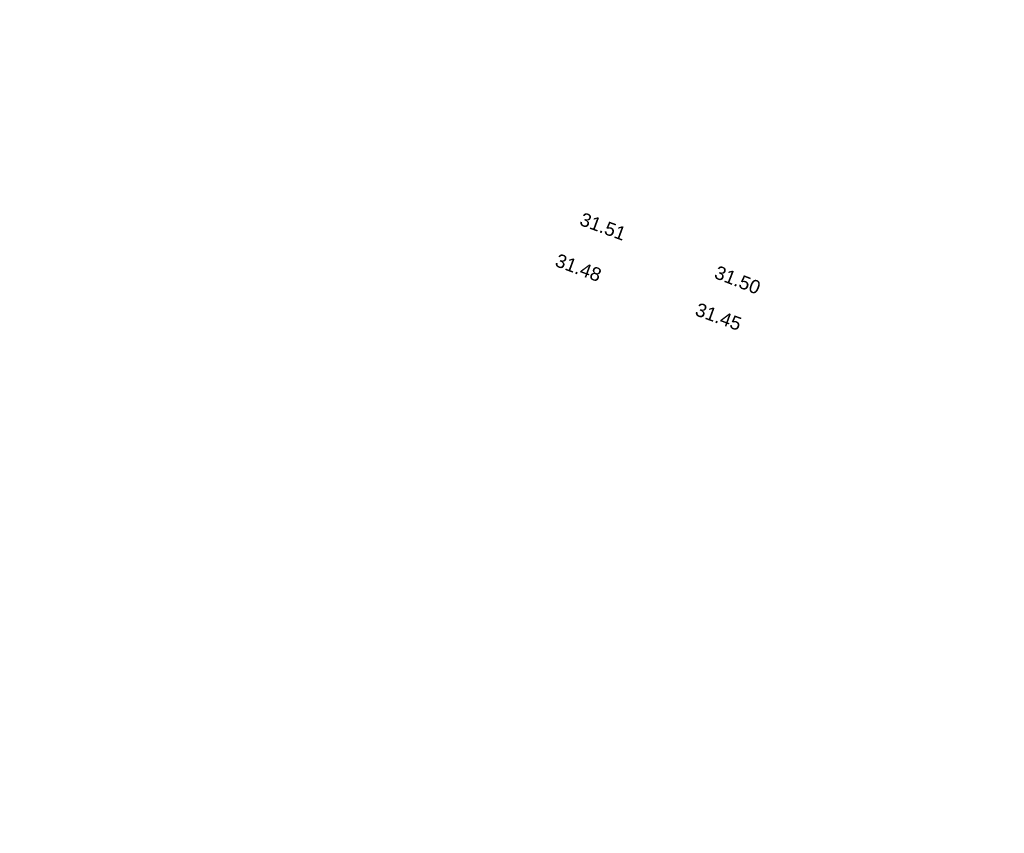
# Model space of a CAD drawing. Header units: metres. Extents: x -5203299 to 2078834, y 245743 to 5816291.
# Tile 12 of 256: x 366321 to 366347, y 5814053 to 5814075. Entities that reach past the tile are written whole.
import ezdxf

# ---------------------------------------------------------------- set-up
doc = ezdxf.new("R2010")
doc.units = ezdxf.units.M
doc.header["$LTSCALE"] = 0.5
doc.layers.add('01_CS-570-Pflanzung_Strauch', color=7, linetype='Continuous', lineweight=9, true_color=0xa3b35b)
doc.layers.add('30 -34 Innenwände- 4 Türen_Fenster', color=7, linetype='Continuous', lineweight=15, true_color=0x9955ff)
doc.layers.add('99.02_Vermesserplan-Höhe SWP', color=7, linetype='Continuous', lineweight=18)
doc.layers.add('Keine', color=7, linetype='Continuous', lineweight=9)
doc.styles.add('Arial', font='arial.ttf')

# ---------------------------------------------------------------- blocks, each defined once
blk = doc.blocks.new('_25-01-10_187 KRA_CS_LP4_Außenanlagenplan (3D)')
at = {"layer": '01_CS-570-Pflanzung_Strauch', "lineweight": 9}
blk.add_open_spline([(366342.188, 5814094.749), (366342.188, 5814094.749), (366342.188, 5814094.748), (366341.18, 5814094.748), (366340.172, 5814094.748), (366337.334, 5814094.748), (366334.497, 5814094.748), (366334.497, 5814094.688), (366334.497, 5814094.628), (366327.722, 5814094.628), (366320.947, 5814094.628), (366332.127, 5814091.798), (366343.306, 5814088.967), (366363.214, 5814083.027), (366383.121, 5814077.087), (366392.075, 5814074.065), (366401.028, 5814071.043), (366401.077, 5814071.066), (366401.197, 5814071.058), (366401.242, 5814071.029), (366401.262, 5814071.103), (366401.436, 5814071.202), (366401.584, 5814071.161), (366401.683, 5814070.988), (366401.663, 5814070.914), (366401.73, 5814070.917), (366401.864, 5814070.82), (366401.883, 5814070.755), (366423.131, 5814063.583), (366444.38, 5814056.411), (366469.328, 5814048.306), (366494.275, 5814040.201), (366511.772, 5814034.486), (366529.269, 5814028.771), (366536.016, 5814026.579), (366542.762, 5814024.387), (366543.909, 5814024.027), (366547.451, 5814023.175), (366552.334, 5814022.693), (366557.237, 5814022.89), (366560.823, 5814023.534), (366561.989, 5814023.827), (366562.097, 5814024.538), (366562.672, 5814026.682), (366564.115, 5814029.365), (366566.145, 5814031.636), (366567.964, 5814032.908), (366568.596, 5814033.252), (366577.053, 5814039.361), (366588.011, 5814047.275), (366588.33, 5814047.652), (366588.437, 5814047.868), (366589.335, 5814049.708), (366590.234, 5814051.548), (366590.547, 5814052.203), (366590.86, 5814052.857), (366591.207, 5814053.602), (366591.554, 5814054.347), (366591.537, 5814054.346), (366591.519, 5814054.346), (366590.777, 5814054.346), (366590.035, 5814054.345), (366584.536, 5814049.284), (366574.442, 5814043.048), (366566.924, 5814041.125), (366561.371, 5814039.705), (366560.141, 5814038.987), (366556.047, 5814034.719), (366552.036, 5814030.538), (366550.863, 5814029.683), (366548.799, 5814029.209), (366546.724, 5814029.633), (366545.53, 5814030.459), (366542.363, 5814033.604), (366539.255, 5814036.689), (366538.584, 5814037.222), (366537.52, 5814037.723), (366536.368, 5814037.96), (366535.511, 5814037.936), (366530.553, 5814037.243), (366523.545, 5814036.262), (366515.289, 5814038.847), (366511.012, 5814042.373), (366509.564, 5814043.126), (366507.933, 5814043.204), (366505.218, 5814042.761), (366501.602, 5814043.299), (366500.192, 5814044.198), (366499.533, 5814044.601), (366498.58, 5814045.185), (366498.048, 5814045.431), (366490.414, 5814047.927), (366482.735, 5814050.439), (366481.965, 5814050.564), (366481.579, 5814050.566), (366478.113, 5814050.308), (366474.647, 5814050.049), (366457.571, 5814055.638), (366440.494, 5814061.226), (366439.185, 5814061.577), (366437.877, 5814061.927), (366430.977, 5814063.339), (366424.077, 5814064.752), (366404.184, 5814071.478), (366384.29, 5814078.204), (366367.443, 5814083.229), (366345.637, 5814089.734), (366345.039, 5814090.19), (366343.4, 5814092.811), (366342.188, 5814094.749)], degree=2, knots=[0, 0, 0, 0, 0, 0.000141, 0.000141, 0.000539, 0.000539, 0.000547, 0.000547, 0.001496, 0.001496, 0.003112, 0.003112, 0.006022, 0.006022, 0.007345, 0.007345, 0.007353, 0.00736, 0.00736, 0.007371, 0.007382, 0.007393, 0.007403, 0.007403, 0.007413, 0.007423, 0.007423, 0.010564, 0.010564, 0.014238, 0.014238, 0.016817, 0.016817, 0.01781, 0.01781, 0.017979, 0.018147, 0.018315, 0.018484, 0.018652, 0.018652, 0.018753, 0.018854, 0.018954, 0.019055, 0.019156, 0.019156, 0.020617, 0.021049, 0.021481, 0.021481, 0.025164, 0.025164, 0.02647, 0.02647, 0.027947, 0.027947, 0.027978, 0.027978, 0.029314, 0.029314, 0.042755, 0.056196, 0.073617, 0.078989, 0.08436, 0.098069, 0.103053, 0.108037, 0.113021, 0.118005, 0.122989, 0.135978, 0.140624, 0.145269, 0.149915, 0.154561, 0.159207, 0.176458, 0.19016, 0.203863, 0.217565, 0.231267, 0.244969, 0.258672, 0.272374, 0.272374, 0.278705, 0.281536, 0.284367, 0.292494, 0.29539, 0.298285, 0.298285, 0.324378, 0.324378, 0.459262, 0.459262, 0.469433, 0.469433, 0.522304, 0.522304, 0.679949, 0.679949, 0.81193, 0.850775, 0.889621, 1, 1, 1], dxfattribs=at)
blk = doc.blocks.new('_23-07-06_Massenplan_TB_Weiterführende Schule (3D)')
at = {"layer": '99.02_Vermesserplan-Höhe SWP', "color": 7, "char_height": 0.36, "line_spacing_factor": 0.251004, "style": 'Arial'}
for s, insert, attachment_point, rotation in [('31.51', (-255.634, -136.501), 3, 339.8496), ('31.48', (-256.289, -137.602), 3, 339.7263), ('31.50', (-253.211, -137.485), 1, 338.6791), ('31.45', (-253.73, -138.478), 1, 340.0335)]:
    blk.add_mtext(s, dxfattribs=dict(at, insert=insert, attachment_point=attachment_point, rotation=rotation))

msp = doc.modelspace()

# ---------------------------------------------------------------- block references
at = {"layer": '30 -34 Innenwände- 4 Türen_Fenster', "color": 1}
msp.add_blockref('_25-01-10_187 KRA_CS_LP4_Außenanlagenplan (3D)', (0, 0), dxfattribs=at)

# ---------------------------------------------------------------- next in the draw order: block references
at = {"layer": 'Keine', "color": 1}
msp.add_blockref('_23-07-06_Massenplan_TB_Weiterführende Schule (3D)', (366592.803, 5814205.708), dxfattribs=at)

doc.saveas('drawing.dxf')
